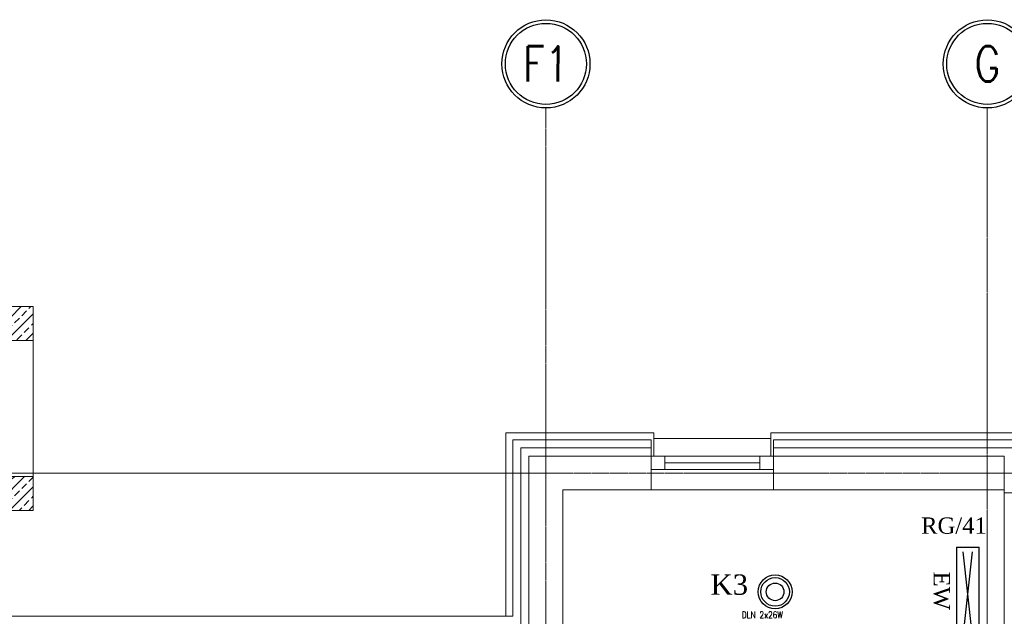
# Model space of a CAD drawing. Header units: centimetres. Extents: x 88729 to 133553, y -16225 to 14174.
# Tile 203 of 231: x 92031 to 92756, y -6277 to -5837. Entities that reach past the tile are written whole.
import ezdxf
from ezdxf.enums import TextEntityAlignment as Align

# ---------------------------------------------------------------- set-up
doc = ezdxf.new("R2010")
doc.units = ezdxf.units.CM
doc.linetypes.add('ACAD_ISO04W100', pattern=[30.5, 24, -3, 0.5, -3])
doc.linetypes.add('CENTER2', pattern=[1.125, 0.75, -0.125, 0.125, -0.125])
for name, color, linetype in [('A-OS', 252, 'CENTER2'), ('A-SCIANY', 252, 'Continuous'), ('A-WID', 252, 'Continuous'), ('E_Istn', 170, 'Continuous'), ('E_opisy siły', 5, 'Continuous'), ('E_oswietlenie-opis2', 1, 'Continuous'), ('E_PODKLAD', 7, 'Continuous'), ('E_siła', 5, 'Continuous'), ('mat', 252, 'Continuous'), ('R-MET-IWE', 252, 'Continuous')]:
    doc.layers.add(name, color=color, linetype=linetype)
for name, color, linetype, lineweight in [('A-SLUSARKA', 252, 'Continuous', 13), ('PR_izolacja', 252, 'Continuous', 20), ('rz_zelbet', 252, 'Continuous', 20)]:
    doc.layers.add(name, color=color, linetype=linetype, lineweight=lineweight)
doc.styles.add('MM_050', font='romans.shx', dxfattribs={"width": 0.8, "height": 16})
doc.styles.add('old', font='BOOKOS.TTF')
doc.styles.add('ROMANS', font='ROMANS.SHX', dxfattribs={"width": 0.6})
doc.styles.get("Standard").update_dxf_attribs({"font": 'txt.shx'})
doc.linetypes.add('BATTING', pattern='A,0.00254,-2.54,[134,LTYPESHP.SHX,S=2.54,R=0,X=-2.54,Y=0],-5.08,[134,LTYPESHP.SHX,S=2.54,R=180,X=2.54,Y=0],-2.54', length=10.16254)

# ---------------------------------------------------------------- blocks, each defined once
blk = doc.blocks.new('E_piktogramowa ex')
at = {"linetype": 'Continuous', "ltscale": 0.5}
for p, q in [((33.5, 8.43), (-33.5, 8.43)), ((-33.5, -8.23), (-33.5, 8.43)), ((33.5, -8.23), (33.5, 8.43)), ((30.11, 3.33), (-30.11, -3.33)), ((-30.11, 3.33), (30.11, -3.33)), ((-33.5, -8.23), (33.5, -8.23))]:
    blk.add_line(p, q, dxfattribs=at)
at = {"linetype": 'Continuous', "ltscale": 0.5, "style": 'old', "flags": 4}
for tag, p in [('ROZDZ.', (-79.2, -25.58)), ('AWARYJNA', (17.54, -24.96))]:
    blk.add_attdef(tag, p, '', height=12, dxfattribs=at)
blk = doc.blocks.new('E_opis siły')
at = {"layer": 'E_siła', "linetype": 'Continuous', "ltscale": 0.5, "style": 'old', "flags": 4}
blk.add_attdef('OBWÓD', (0, 0), '', height=12, dxfattribs=at)
blk = doc.blocks.new('E_oprawa DLN2x26')
at = {"ltscale": 0.1}
for radius in [12.5, 10.5, 6.5]:
    blk.add_circle((0, 0), radius, dxfattribs=at)
at = {"ltscale": 0.1, "insert": (-24.59, -14.46), "char_height": 5, "width": 52.2979, "attachment_point": 1, "style": 'MM_050'}
blk.add_mtext('{\\Fromans.shx|c238;DLN} 2x{\\Fromans.shx|c238;26}W', dxfattribs=at)
blk = doc.blocks.new('OSKA_D')
at = {"linetype": 'Continuous'}
for radius in [25, 23]:
    blk.add_circle((0, -25), radius, dxfattribs=at)
at = {"style": 'ROMANS', "width": 0.8, "flags": 4}
blk.add_attdef('OS', text='', height=20, dxfattribs=at).set_placement((0, -25), align=Align.MIDDLE_CENTER)
blk = doc.blocks.new('A$Ce817dbbb')
at = {"layer": 'rz_zelbet', "lineweight": 9, "ltscale": 0.1}
h = blk.add_hatch(dxfattribs=at)
h.set_pattern_fill('ANSI33', color=252, scale=40, style=0)
h.set_pattern_definition([(45, (-34168.379, 15027.049), (-7.0710678, 7.0710678), []), (45, (-34161.308, 15027.049), (-7.0710678, 7.0710678), [5, -2.5])])
h.paths.add_polyline_path([(414.12, -16639.02), (389.12, -16639.02), (389.12, -16664.02), (414.12, -16664.02)])
h.paths.add_polyline_path([(389.12, -16514.02), (414.12, -16514.02), (414.12, -16539.02), (389.12, -16539.02)])
h.paths.add_polyline_path([(614.12, -16539.02), (639.12, -16539.02), (639.12, -16514.02), (614.12, -16514.02)])
h.paths.add_polyline_path([(614.12, -16639.02), (639.12, -16639.02), (639.12, -16664.02), (614.12, -16664.02)])
at = {"layer": 'A-OS', "color": 252, "lineweight": 9, "ltscale": 2}
for p, q in [((1016.6, -16367.78), (1016.6, -17339.02)), ((1341.6, -17554.02), (1341.6, -16367.78)), ((-2608.23, -16636.52), (3323.95, -16636.52))]:
    blk.add_line(p, q, dxfattribs=at)
at = {"layer": 'A-SCIANY', "color": 252, "lineweight": 9, "ltscale": 3}
for p, q in [((987.1, -16742.02), (987.1, -16607.02)), ((1096.1, -16624.02), (1096.1, -16607.02)), ((1182.1, -16624.02), (1182.1, -16607.02)), ((1094.1, -16649.02), (1094.1, -16624.02)), ((1184.1, -16649.02), (1184.1, -16624.02)), ((1354.1, -16649.02), (1029.1, -16649.02)), ((1029.1, -16649.02), (1029.1, -17339.02)), ((1371.1, -16651.02), (1354.1, -16651.02)), ((-128.9, -16742.02), (987.1, -16742.02))]:
    blk.add_line(p, q, dxfattribs=at)
for points in [[(614.12, -16539.02), (639.12, -16539.02), (639.12, -16514.02), (614.12, -16514.02)], [(614.12, -16639.02), (639.12, -16639.02), (639.12, -16664.02), (614.12, -16664.02)]]:
    blk.add_lwpolyline(points, close=True, dxfattribs=at)
for points in [[(987.1, -16607.02), (1096.1, -16607.02)], [(1182.1, -16607.02), (1371.1, -16607.02), (1371.1, -16651.02), (1371.1, -16651.02)]]:
    blk.add_lwpolyline(points, dxfattribs=at)
at = {"layer": 'A-SLUSARKA', "color": 252, "lineweight": 9}
blk.add_lwpolyline([(1094.1, -16624.02), (1184.1, -16624.02), (1184.1, -16634.02), (1094.1, -16634.02), (1094.1, -16624.02), (1104.1, -16624.02), (1104.1, -16634.02), (1174.1, -16634.02), (1174.1, -16624.02), (1174.1, -16629.02), (1104.1, -16629.02), (1104.1, -16629.02), (1104.1, -16629.02), (1104.1, -16629.02)], dxfattribs=at)
at = {"layer": 'A-WID', "color": 252, "lineweight": 9}
for p, q in [((639.12, -16639.02), (639.12, -16539.02)), ((1096.1, -16611.02), (1182.1, -16611.02)), ((1184.1, -16649.02), (1094.1, -16649.02)), ((1354.1, -16649.02), (1354.1, -16799.02))]:
    blk.add_line(p, q, dxfattribs=at)
at = {"layer": 'mat', "color": 252, "lineweight": 9}
for p, q in [((992.1, -16612.02), (1094.1, -16612.02)), ((992.1, -16742.02), (992.1, -16612.02)), ((1094.1, -16624.02), (1094.1, -16612.02)), ((1184.1, -16612.02), (1366.1, -16612.02)), ((1184.1, -16624.02), (1184.1, -16612.02)), ((1004.1, -16624.02), (1354.1, -16624.02)), ((1004.1, -16754.02), (1004.1, -16624.02)), ((1354.1, -16624.02), (1354.1, -16649.02)), ((987.1, -16742.02), (992.1, -16742.02))]:
    blk.add_line(p, q, dxfattribs=at)
at = {"layer": 'PR_izolacja', "color": 252, "linetype": 'BATTING', "lineweight": 9, "ltscale": 0.28}
for p, q in [((998.1, -16618.02), (998.1, -16748.02)), ((998.1, -16618.02), (1094.1, -16618.02)), ((1184.1, -16618.02), (1360.1, -16618.02))]:
    blk.add_line(p, q, dxfattribs=at)
at = {"layer": 'A-OS', "color": 252, "linetype": 'ACAD_ISO04W100', "lineweight": 9, "ltscale": 5, "xscale": 1.297612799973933, "yscale": 1.297612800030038, "zscale": 1.2976128, "rotation": 359.8402543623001}
for p, values in [((1016.69, -16302.9), {'OS': 'F1'}), ((1341.69, -16302.9), {'OS': 'G'})]:
    blk.add_blockref('OSKA_D', p, dxfattribs=at).add_auto_attribs(values)
at = {"layer": 'R-MET-IWE', "color": 252, "lineweight": 9, "width": 0.75}
for tag, rotation, p in [('0-', 90, (-1139.05, -4143.61)), ('0-', 90, (-1113.05, -4143.61)), ('0-', 90, (-1087.05, -4143.61)), ('2-', 90, (-796.05, -4143.61)), ('2-', 90, (-505.05, -4143.61)), ('0-', 90, (-480.05, -4143.61)), ('0-', 90, (-456.05, -4143.61)), ('2-', 90, (-166.05, -4143.61)), ('2-', 90, (-625.66, -4833.61)), ('2-', 90, (-599.66, -4833.61)), ('2-', 90, (-573.66, -4833.61)), ('0-', 180, (-2169.64, -4848.47)), ('0-', 180, (-2169.64, -4873.47)), ('0-', 180, (-2169.64, -4899.47)), ('-2', 90, (-1661.47, -4961.65)), ('-2', 90, (-1636.47, -4961.65)), ('0-', 270, (-1489.78, -4968.06)), ('0-', 270, (-1464.78, -4968.06)), ('0-', 270, (-1439.78, -4968.06)), ('0-', 270, (-1364.78, -4968.06)), ('0-', 270, (-1339.78, -4968.06)), ('0-', 270, (-1314.78, -4968.06)), ('0-', 270, (328.22, -4968.06)), ('0-', 270, (354.22, -4968.06)), ('0-', 270, (1256.22, -4968.06)), ('0-', 270, (1282.22, -4968.06)), ('0-', 90, (-513.05, -5496.61)), ('0-', 90, (-487.05, -5496.61)), ('K.S.-', 90, (-487.05, -5766.11)), ('0-', 90, (-513.05, -5766.11)), ('1-', 90, (-539.05, -6114.61)), ('0-', 90, (-513.05, -6114.61)), ('0-', 90, (-487.05, -6114.61)), ('0-', 90, (301.95, -6545.61)), ('0-', 90, (327.95, -6545.61)), ('0-', 90, (353.95, -6545.61)), ('0-', 90, (416.11, -6545.61)), ('0-', 90, (1255.95, -6545.61)), ('0-', 90, (1281.95, -6545.61)), ('1-', 90, (2382.95, -6845.61)), ('1-', 90, (2408.95, -6845.61)), ('1-', 90, (2434.95, -6845.61)), ('1-', 90, (2827.95, -6845.61)), ('1-', 90, (2853.95, -6845.61)), ('1-', 90, (2879.95, -6845.61)), ('<-2', 90, (-910.64, -10482.41)), ('2->', 90, (-718.15, -10854.38)), ('2->', 90, (-692.15, -10854.38)), ('2->', 90, (-744.15, -10870.8)), ('-0', 90, (-186.09, -12450.12)), ('1-', 90, (2264.47, -12866.38)), ('1-', 90, (2290.47, -12866.38)), ('1-', 90, (2316.47, -12866.38)), ('1-', 90, (2709.47, -12866.38)), ('1-', 90, (2735.47, -12866.38)), ('1-', 90, (2761.47, -12866.38)), ('<-KL', 90, (-700.01, -16780.91)), ('-0', 90, (-179.94, -18957.53)), ('0->', 90, (-1257.53, -23179.05)), ('0->', 90, (-1231.53, -23179.05)), ('0->', 90, (-1205.53, -23179.05)), ('0->', 90, (-600.53, -23179.05)), ('0->', 90, (-574.53, -23179.05)), ('0->', 90, (-1692.53, -24074.05)), ('0->', 90, (-1666.53, -24074.05)), ('0->', 90, (-1640.53, -24074.05)), ('0->', 90, (-1486.53, -24074.05)), ('0->', 90, (-1460.53, -24074.05)), ('0->', 90, (-1434.53, -24074.05)), ('<-0', 90, (-499.82, -24383.56)), ('<-0', 90, (-298.11, -24383.56)), ('<-0', 180, (-587.12, -25088.86)), ('<-0', 270, (-496.63, -25202.68)), ('<-0', 180, (-1353.25, -25419.36)), ('<-0', 180, (-1187.25, -25444.1)), ('<-0', 90, (-179.61, -25454.22)), ('<-0', 90, (-69.59, -26375.36)), ('<-0', 90, (-43.59, -26375.36))]:
    blk.add_attdef(tag, text='', height=17, rotation=rotation, dxfattribs=at).set_placement(p, align=Align.MIDDLE)
for tag, p in [('2-', (1424.81, -4179.2)), ('2-', (1424.81, -4205.2)), ('K.S.-', (-76.89, -4264.2)), ('KL-', (-613.13, -4292.18)), ('1-', (-613.13, -4312.18)), ('1-', (-613.13, -4332.18)), ('K.S.-', (1414.13, -4333.66)), ('0-', (-70.19, -4341.2)), ('0-', (469.81, -4341.2)), ('1-', (-613.13, -4352.18)), ('0-', (-70.19, -4367.2)), ('1-', (469.81, -4367.2)), ('0-', (1099.81, -4368.2)), ('0-', (1424.81, -4361.2)), ('2-', (1424.81, -4387.2)), ('1-', (-70.19, -4393.2)), ('1-', (469.81, -4393.2)), ('1-', (1099.81, -4394.2)), ('2-', (1424.81, -4413.2)), ('2-', (-70.19, -4419.2)), ('2-', (1099.81, -4420.2)), ('K.S.-', (-76.89, -4445.2)), ('2-', (469.81, -4444.2)), ('2-', (1099.81, -4446.2)), ('2-', (469.81, -4470.2)), ('2-', (-825.19, -4496.2)), ('2-', (-825.19, -4522.2)), ('2-', (-70.19, -4574.2)), ('2-', (-70.19, -4600.2)), ('K.S.-', (1089.13, -4600.66)), ('2-', (1099.81, -4653.2)), ('2-', (-70.19, -4669.2)), ('2-', (1099.81, -4679.2)), ('-1', (1806.78, -4690.78)), ('1-', (-70.19, -4695.2)), ('2-', (1099.81, -4705.2)), ('K.S.-', (-73.2, -4721.2)), ('-1', (1806.78, -4716.3)), ('-1', (1806.78, -4743.07)), ('FR-', (-70.19, -4747.2)), ('0-', (-1066.19, -6382.7)), ('0-', (-1066.19, -6408.7)), ('2-', (1729.81, -6586.2)), ('2-', (1729.81, -6612.2)), ('2-', (1729.81, -6638.2)), ('2-', (1729.81, -6664.2)), ('K.S.-', (469.81, -6788.2)), ('1-', (-962.19, -6915.2)), ('1-', (-460.19, -6923.2)), ('1-', (469.81, -6923.2)), ('2-', (1729.81, -6923.2)), ('2-', (1729.81, -6949.2)), ('1-', (-460.19, -6949.2)), ('1-', (469.81, -6949.2)), ('K.S.-', (2901.81, -6960.2)), ('2-', (1729.81, -6975.2)), ('2-', (1729.81, -7001.2)), ('2-', (-460.19, -7026.2)), ('0-', (469.81, -7026.2)), ('2-', (-460.19, -7052.2)), ('0-', (469.81, -7052.2)), ('2-', (-460.19, -7078.2)), ('2-', (469.81, -7078.2)), ('1-', (2901.81, -7088.2)), ('2-', (469.81, -7104.2)), ('1-', (2901.81, -7114.2)), ('0-', (1729.81, -7131.2)), ('2-', (-460.19, -7141.2)), ('0-', (1729.81, -7157.2)), ('2-', (-460.19, -7167.2)), ('2-', (469.81, -7181.2)), ('2-', (1729.81, -7183.2)), ('0-', (-460.19, -7193.2)), ('2-', (469.81, -7207.2)), ('2-', (1729.81, -7209.2)), ('K.S.-', (-470.87, -7217.66)), ('2-', (469.81, -7233.2)), ('2-', (1729.81, -7235.2)), ('1-', (-460.19, -7245.2)), ('2-', (469.81, -7259.2)), ('2-', (1729.81, -7261.2)), ('2-', (1729.81, -7287.2)), ('2-', (-460.19, -7297.2)), ('2->', (-943.67, -10542.97)), ('-1', (1688.29, -10711.55)), ('-1', (1688.29, -10737.55)), ('-1', (1688.29, -10763.55)), ('<-2', (1685.55, -12605.39)), ('2->', (1611.33, -12636.47)), ('2->', (1611.33, -12658.97)), ('2->', (1590.77, -12684.97)), ('K.S.-', (2783.33, -12980.97)), ('2->', (-578.67, -13046.97)), ('2->', (-578.67, -13072.97)), ('<-2', (-476.88, -13105.94)), ('1-', (2783.33, -13108.97)), ('1-', (2783.33, -13134.97)), ('<-1', (-610.79, -16857.83)), ('<-1', (-610.79, -16877.83)), ('<-1', (1688.29, -17218.96)), ('<-1', (1688.29, -17244.96)), ('<-1', (1688.29, -17270.96)), ('<-1', (-478.91, -18553.43)), ('<-0', (-2287.98, -23879.57)), ('<-0', (-2287.98, -23905.57)), ('<-0', (-2287.98, -23931.57)), ('<-0', (-343.08, -24738.18)), ('<-0', (-478.91, -25059.68))]:
    blk.add_attdef(tag, text='', height=17, dxfattribs=at).set_placement(p, align=Align.MIDDLE)

msp = doc.modelspace()

# ---------------------------------------------------------------- block references
at = {"layer": 'E_Istn', "linetype": 'Continuous'}
ref = msp.add_blockref('E_piktogramowa ex', (92728.93, -6259.27), dxfattribs=dict(at, rotation=270))
ref.add_attrib('AWARYJNA', 'EW', (92703.97, -6243.78), dxfattribs={"layer": 'E_oswietlenie-opis2', "color": 0, "linetype": 'Continuous', "ltscale": 0.5, "height": 12, "rotation": 270, "style": 'old'})
at = {"layer": 'E_Istn', "color": 2, "lineweight": 30}
msp.add_blockref('E_oprawa DLN2x26', (92587.23, -6258.63), dxfattribs=at)
at = {"layer": 'E_opisy siły', "linetype": 'Continuous'}
ref = msp.add_blockref('E_opis siły', (92755.14, -6215.85), dxfattribs=dict(at, xscale=-1))
ref.add_attrib('OBWÓD', 'RG/41', (92694.72, -6215.85), dxfattribs={"color": 3, "linetype": 'Continuous', "ltscale": 0.5, "height": 12, "style": 'old'})
at = {"layer": 'E_PODKLAD'}
msp.add_blockref('A$Ce817dbbb', (91401.87, 10465.39), dxfattribs=at)

# ---------------------------------------------------------------- texts
at = {"layer": 'E_Istn', "style": 'old'}
msp.add_text('K3', height=15, dxfattribs=at).set_placement((92539.64, -6260.78, -350))

doc.saveas('drawing.dxf')
